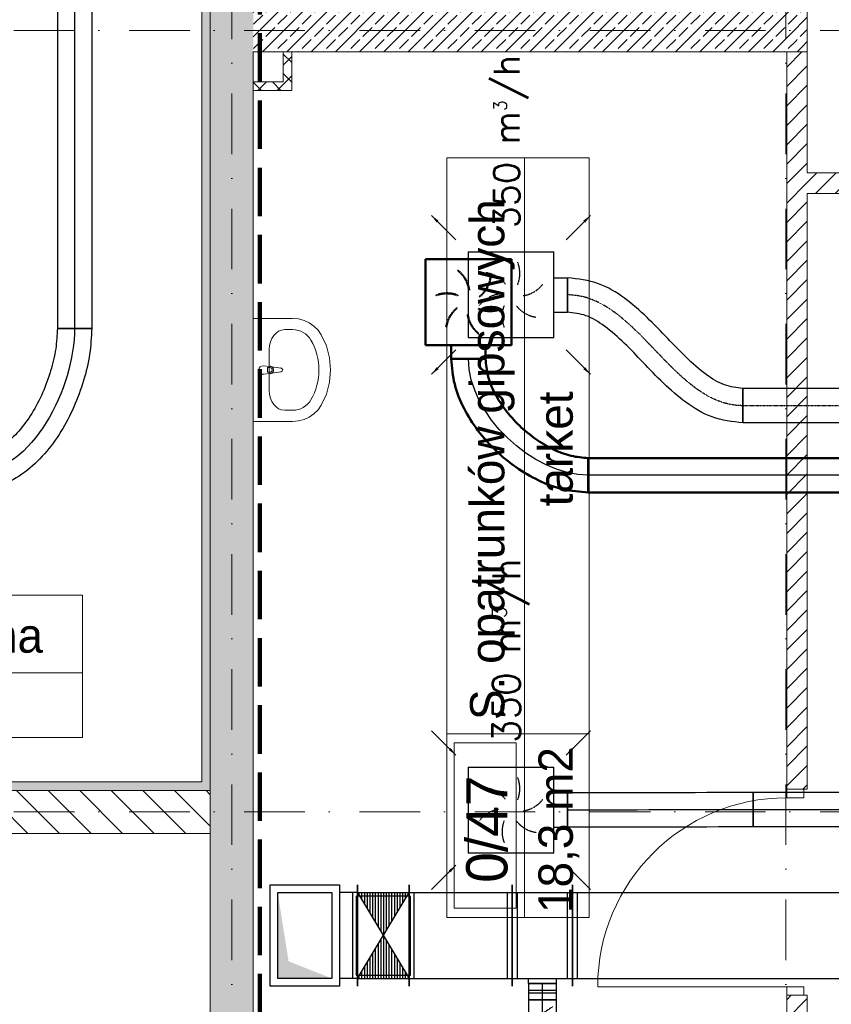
# Model space of a CAD drawing. Header units: millimetres. Extents: x -4612887 to -4536833, y -5457376 to -5415716.
# Tile 126 of 144: x -4576310 to -4571586, y -5438035 to -5432302. Entities that reach past the tile are written whole.
import ezdxf

# ---------------------------------------------------------------- set-up
doc = ezdxf.new("R2010")
doc.units = ezdxf.units.MM
doc.header["$MEASUREMENT"] = 0
for name, pattern in [('DASHDOT', [1, 0.5, -0.25, 0, -0.25]), ('DASHED', [0.75, 0.5, -0.25]), ('Krawędzie ukryte', [391.222223, 282.222223, -109]), ('Kropki i Kreski', [670.277762, 352.777767, -176.388884, 0, -141.111112])]:
    doc.linetypes.add(name, pattern=pattern)
doc.layers.get('0').update_dxf_attribs({"color": 8, "lineweight": 18})
for name, color, linetype, lineweight in [('FLUID-N1', 7, 'Continuous', 30), ('FLUID-N1-150-ARRGR', 7, 'Continuous', 25), ('FLUID-W1', 7, 'Continuous', 30), ('FLUID-W1B', 7, 'Continuous', 30), ('FLUID-W1b-160-ARRGR', 7, 'Continuous', 25), ('FLUID-W3', 7, 'Continuous', 30), ('FLUID-Zmiany', 7, 'Continuous', 50), ('Linia', 8, 'Continuous', 18), ('Osie', 8, 'Continuous', 18), ('Strefy', 8, 'Continuous', 18), ('TECHNOLOGIA', 8, 'Continuous', 18), ('Ścianki systemowe', 8, 'Continuous', 18), ('Ściany obudowa', 8, 'Continuous', 18), ('Ściany wewnętrzne', 7, 'Continuous', 18)]:
    doc.layers.add(name, color=color, linetype=linetype, lineweight=lineweight)
for name, color, linetype in [('FLUID-N1-SYM', 7, 'Continuous'), ('FLUID-w1-SYM', 7, 'Continuous'), ('FLUID-W1B-SYM', 7, 'Continuous'), ('FLUID-W3-SYM', 7, 'Continuous'), ('FLUID-Zmiany-SYM', 7, 'Continuous')]:
    doc.layers.add(name, color=color, linetype=linetype)
doc.styles.add('FDBES', font='simplex.shx')
doc.styles.add('GENERATED_STYLE_3', font='txt')
doc.styles.add('GENERATED_STYLE_4', font='txt')
doc.linetypes.add('ZIGZAG', pattern='A,0.0001,-0.2,[131,ltypeshp.shx,S=0.2,R=0,X=-0.2,Y=0],-0.4,[131,ltypeshp.shx,S=0.2,R=180,X=0.2,Y=0],-0.2', length=0.8001)
doc.dimstyles.new('FDBES', dxfattribs={"dimscale": 50, "dimtxt": 4, "dimasz": 2.5, "dimexe": 0.8, "dimexo": 2, "dimgap": 1, "dimtad": 1, "dimdsep": 46, "dimtxsty": 'FDBES', "dimcen": 2.5, "dimclrd": 4, "dimclre": 5, "dimadec": 0, "dimazin": 0, "dimtfac": 1, "dimtmove": 0, "dimatfit": 3, "dimfxl": 1, "dimarcsym": 0})
pattern_1 = [(45, (-4559356.9, -5416807.61), (-70.71068, 70.71068), []), (45, (-4559392.25, -5416772.26), (-70.71068, 70.71068), [75, -25])]
pattern_2 = [(45, (-4559356.9, -5416807.61), (-56.56854, 56.56854), [])]
pattern_3 = [(45, (-4559356.9, -5416807.61), (-56.56854, 56.56854), []), (135, (-4559356.9, -5416807.61), (56.56854, 56.56854), [])]

# ---------------------------------------------------------------- blocks, each defined once
blk = doc.blocks.new('*U81')
at = {"color": 0, "linetype": 'ByBlock', "lineweight": -2}
for p, q in [((-250, -250), (-250, 250)), ((250, 250), (-250, 250)), ((250, 250), (250, -250)), ((-250, -250), (250, -250)), ((-100, -250), (-100, -330)), ((100, -250), (100, -330))]:
    blk.add_line(p, q, dxfattribs=at)
at = {"color": 10, "linetype": 'Continuous', "lineweight": -2}
blk.add_line((100, -330), (-100, -330), dxfattribs=at)
at = {"color": 7, "linetype": 'DASHED'}
for centre, start, end in [((-170.8, 45.8), 8.19859, 51.80141), ((-45.8, 170.8), 308.19859, 351.80141), ((-125, -125), 68.19859, 111.80141), ((45.8, -170.8), 128.19859, 171.80141), ((125, 125), 248.19859, 291.80141), ((170.8, -45.8), 188.19859, 231.80141)]:
    blk.add_arc(centre, 176.8, start, end, dxfattribs=at)
blk = doc.blocks.new('*U75')
at = {"color": 0, "linetype": 'ByBlock', "lineweight": -2}
for p, q in [((-2400, 100), (2400, 100)), ((-2400, -100), (2400, -100))]:
    blk.add_line(p, q, dxfattribs=at)
at = {"color": 10, "linetype": 'Continuous', "lineweight": -2}
blk.add_line((2400, 100), (2400, -100), dxfattribs=at)
at = {"layer": 'FLUID-Zmiany-SYM', "color": 7, "linetype": 'Continuous'}
blk.add_line((-2400, 0), (2400, 0), dxfattribs=at)
blk = doc.blocks.new('*U80')
at = {"color": 10, "linetype": 'Continuous', "lineweight": -2}
for p, q in [((-100, 0), (100, 0)), ((697.5, -577.5), (697.5, -777.5))]:
    blk.add_line(p, q, dxfattribs=at)
at = {"color": 10, "linetype": 'ZIGZAG', "lineweight": -2, "ltscale": 50}
for points in [[(697.5, -577.5), (598.7, -564.7), (494.6, -526.9), (391.7, -466.7), (296.6, -388.3), (215, -296.6), (152.5, -197.2), (113.3, -96.4), (100, 0)], [(697.5, -777.5), (550.2, -758.7), (408.9, -707.6), (277, -630.5), (157.9, -532.3), (55.4, -417), (-25.7, -288), (-80, -147.9), (-100, 0)]]:
    blk.add_spline(points, degree=3, dxfattribs=at)
at = {"layer": 'FLUID-Zmiany-SYM', "color": 7, "linetype": 'Continuous', "start_tangent": (-1, 0), "end_tangent": (0, 1)}
blk.add_spline([(697.5, -677.5), (0, 0)], degree=3, dxfattribs=at)
blk = doc.blocks.new('*U418')
at = {"color": 0, "linetype": 'ByBlock', "lineweight": -2}
for p, q in [((-250, -250), (-250, 250)), ((250, 250), (-250, 250)), ((250, 250), (250, -250)), ((-250, -250), (250, -250)), ((-100, -250), (-100, -330)), ((100, -250), (100, -330))]:
    blk.add_line(p, q, dxfattribs=at)
at = {"color": 26, "linetype": 'Continuous', "lineweight": -2}
blk.add_line((100, -330), (-100, -330), dxfattribs=at)
at = {"color": 7, "linetype": 'DASHED'}
for centre, start, end in [((-170.8, 45.8), 8.19859, 51.80141), ((-45.8, 170.8), 308.19859, 351.80141), ((-125, -125), 68.19859, 111.80141), ((45.8, -170.8), 128.19859, 171.80141), ((125, 125), 248.19859, 291.80141), ((170.8, -45.8), 188.19859, 231.80141)]:
    blk.add_arc(centre, 176.8, start, end, dxfattribs=at)
blk = doc.blocks.new('*U944')
at = {"color": 0, "linetype": 'ByBlock', "lineweight": -2}
for p, q in [((-250, -250), (-250, 250)), ((250, 250), (-250, 250)), ((250, 250), (250, -250)), ((-250, -250), (250, -250)), ((-100, -250), (-100, -330)), ((100, -250), (100, -330))]:
    blk.add_line(p, q, dxfattribs=at)
at = {"color": 162, "linetype": 'Continuous', "lineweight": -2}
blk.add_line((100, -330), (-100, -330), dxfattribs=at)
at = {"color": 7, "linetype": 'DASHED'}
for centre, start, end in [((-170.8, 45.8), 8.19859, 51.80141), ((-45.8, 170.8), 308.19859, 351.80141), ((-125, -125), 68.19859, 111.80141), ((45.8, -170.8), 128.19859, 171.80141), ((125, 125), 248.19859, 291.80141), ((170.8, -45.8), 188.19859, 231.80141)]:
    blk.add_arc(centre, 176.8, start, end, dxfattribs=at)
blk = doc.blocks.new('*U438')
at = {"color": 26, "linetype": 'Continuous', "lineweight": -2}
for p, q in [((-500, -100), (-500, 100)), ((500, 100), (500, -100))]:
    blk.add_line(p, q, dxfattribs=at)
at = {"color": 0, "linetype": 'ByBlock', "lineweight": -2}
for p, q in [((-500, 100), (500, 100)), ((-500, -100), (500, -100))]:
    blk.add_line(p, q, dxfattribs=at)
at = {"layer": 'FLUID-W1B-SYM', "color": 7, "linetype": 'Continuous'}
blk.add_line((-500, 0), (500, 0), dxfattribs=at)
blk = doc.blocks.new('*U1146')
at = {"color": 22, "linetype": 'Continuous', "lineweight": -2}
for p, q in [((-1450, -100), (-1450, 100)), ((1450, 100), (1450, -100))]:
    blk.add_line(p, q, dxfattribs=at)
at = {"color": 0, "linetype": 'ByBlock', "lineweight": -2}
for p, q in [((-1450, 100), (1450, 100)), ((-1450, -100), (1450, -100))]:
    blk.add_line(p, q, dxfattribs=at)
at = {"layer": 'FLUID-W3-SYM', "color": 7, "linetype": 'Continuous'}
blk.add_line((-1450, 0), (1450, 0), dxfattribs=at)
blk = doc.blocks.new('*U598')
at = {"color": 22, "linetype": 'Continuous', "lineweight": -2}
for p, q in [((485, 840), (685, 840)), ((0, -100), (0, 100))]:
    blk.add_line(p, q, dxfattribs=at)
at = {"color": 22, "linetype": 'ZIGZAG', "lineweight": -2, "ltscale": 50}
for points in [[(685, 840), (672.6, 690.3), (637.4, 536.3), (505.5, 239.4), (410.2, 109.8), (294.6, 2.7), (157.3, -71.9), (0, -100)], [(485, 840), (475.1, 721.6), (445.7, 593.3), (335.4, 344.7), (259.9, 241.8), (176.1, 163.8), (88.9, 116.1), (0, 100)]]:
    blk.add_spline(points, degree=3, dxfattribs=at)
at = {"layer": 'FLUID-W3-SYM', "color": 7, "linetype": 'Continuous', "start_tangent": (0, -1), "end_tangent": (-1, 0)}
blk.add_spline([(585, 840), (0, 0)], degree=3, dxfattribs=at)
blk = doc.blocks.new('*U308')
at = {"color": 7, "linetype": 'Continuous'}
for p, q in [((-295, -202.5), (-295, 202.5)), ((-295, 202.5), (295, 202.5)), ((295, 202.5), (295, -202.5)), ((295, -202.5), (-295, -202.5))]:
    blk.add_line(p, q, dxfattribs=at)
at = {"color": 0, "linetype": 'ByBlock', "lineweight": -2}
for p, q in [((-250, -157.5), (-250, 157.5)), ((-250, 157.5), (250, 157.5)), ((250, 157.5), (250, -157.5)), ((250, -157.5), (-250, -157.5))]:
    blk.add_line(p, q, dxfattribs=at)
at = {"color": 0, "linetype": 'ByBlock'}
blk.add_solid([(-250, 157.5), (250, 157.5), (-250, -157.5), (-150, 94.5)], dxfattribs=at)
blk = doc.blocks.new('*U1045')
at = {"color": 162, "linetype": 'Continuous', "lineweight": -2}
for p, q in [((-1950, -100), (-1950, 100)), ((1950, 100), (1950, -100))]:
    blk.add_line(p, q, dxfattribs=at)
at = {"color": 0, "linetype": 'ByBlock', "lineweight": -2}
for p, q in [((-1950, 100), (1950, 100)), ((-1950, -100), (1950, -100))]:
    blk.add_line(p, q, dxfattribs=at)
at = {"layer": 'FLUID-N1-SYM', "color": 7, "linetype": 'DASHDOT'}
blk.add_line((-1950, 0), (1950, 0), dxfattribs=at)
blk = doc.blocks.new('*U1046')
at = {"color": 162, "linetype": 'Continuous', "lineweight": -2}
for p, q in [((0, -100), (0, 100)), ((1020, -545), (1020, -745))]:
    blk.add_line(p, q, dxfattribs=at)
at = {"color": 162, "linetype": 'ZIGZAG', "lineweight": -2, "ltscale": 50}
for points in [[(1020, -545), (913.5, -524.1), (806.3, -463.4), (582.2, -253.3), (331.4, -19.9), (179.2, 65.4), (0, 100)], [(1020, -745), (840.8, -710.4), (688.6, -625.1), (437.8, -391.7), (213.7, -181.6), (106.5, -120.9), (0, -100)]]:
    blk.add_spline(points, degree=3, dxfattribs=at)
at = {"layer": 'FLUID-N1-SYM', "color": 7, "linetype": 'DASHDOT', "start_tangent": (-1, 0), "end_tangent": (-1, 0)}
blk.add_spline([(1020, -645), (0, 0)], degree=3, dxfattribs=at)
blk = doc.blocks.new('*U337')
at = {"color": 32, "linetype": 'Continuous', "lineweight": -2}
blk.add_line((-242.5, -295), (-242.5, 295), dxfattribs=at)
at = {"color": 7, "linetype": 'Continuous'}
for p, q in [((-137.5, -295), (-137.5, 295)), ((-137.5, 295), (267.5, 295)), ((267.5, 295), (267.5, -295)), ((-212.5, -250), (-212.5, 250)), ((267.5, -295), (-137.5, -295))]:
    blk.add_line(p, q, dxfattribs=at)
at = {"color": 0, "linetype": 'ByBlock', "lineweight": -2}
for p, q in [((-242.5, 250), (-137.5, 250)), ((-92.5, -250), (-92.5, 250)), ((-92.5, 250), (222.5, 250)), ((222.5, 250), (222.5, -250)), ((-242.5, -250), (-137.5, -250)), ((222.5, -250), (-92.5, -250))]:
    blk.add_line(p, q, dxfattribs=at)
blk = doc.blocks.new('*U338')
at = {"linetype": 'Continuous'}
h = blk.add_hatch(dxfattribs=at)
h.set_pattern_fill('LINE', scale=127, angle=90, style=0)
h.paths.add_polyline_path([(-150, 250), (150, 250), (-150, -250), (150, -250)])
at = {"color": 32, "linetype": 'Continuous', "lineweight": -2}
for p, q in [((-150, -295), (-150, 295)), ((150, 295), (150, -295))]:
    blk.add_line(p, q, dxfattribs=at)
at = {"color": 7, "linetype": 'DASHED'}
for p, q in [((-157.5, 230), (-157.5, -230)), ((157.5, 230), (-157.5, 230)), ((157.5, -230), (157.5, 230)), ((-157.5, -230), (157.5, -230))]:
    blk.add_line(p, q, dxfattribs=at)
at = {"color": 0, "linetype": 'ByBlock', "lineweight": -2}
for p, q in [((-150, 250), (150, 250)), ((-150, -250), (150, -250))]:
    blk.add_line(p, q, dxfattribs=at)
at = {"color": 7, "linetype": 'Continuous'}
for p, q in [((-150, 250), (150, -250)), ((-150, -250), (150, 250))]:
    blk.add_line(p, q, dxfattribs=at)
blk = doc.blocks.new('*U340')
at = {"color": 32, "linetype": 'Continuous', "lineweight": -2}
for p, q in [((-300, -295), (-300, 295)), ((300, 295), (300, -295))]:
    blk.add_line(p, q, dxfattribs=at)
at = {"color": 0, "linetype": 'ByBlock', "lineweight": -2}
for p, q in [((-300, 250), (300, 250)), ((-300, -250), (300, -250))]:
    blk.add_line(p, q, dxfattribs=at)
at = {"color": 7, "linetype": 'Continuous'}
for p, q in [((-270, -250), (-270, 250)), ((270, 250), (270, -250))]:
    blk.add_line(p, q, dxfattribs=at)
blk = doc.blocks.new('*U396')
at = {"color": 32, "linetype": 'Continuous', "lineweight": -2}
for p, q in [((-175, -295), (-175, 295)), ((175, 295), (175, -295)), ((80, -280), (-80, -280))]:
    blk.add_line(p, q, dxfattribs=at)
at = {"color": 0, "linetype": 'ByBlock', "lineweight": -2}
for p, q in [((-175, 250), (175, 250)), ((-175, -250), (175, -250)), ((-80, -280), (-80, -250)), ((80, -250), (80, -280))]:
    blk.add_line(p, q, dxfattribs=at)
at = {"color": 7, "linetype": 'Continuous'}
for p, q in [((-145, -250), (-145, 250)), ((145, 250), (145, -250))]:
    blk.add_line(p, q, dxfattribs=at)
blk = doc.blocks.new('*U397')
at = {"color": 32, "linetype": 'Continuous', "lineweight": -2}
for p, q in [((-825, -295), (-825, 295)), ((825, 295), (825, -295))]:
    blk.add_line(p, q, dxfattribs=at)
at = {"color": 0, "linetype": 'ByBlock', "lineweight": -2}
for p, q in [((-825, 250), (825, 250)), ((-825, -250), (825, -250))]:
    blk.add_line(p, q, dxfattribs=at)
at = {"color": 7, "linetype": 'Continuous'}
for p, q in [((-795, -250), (-795, 250)), ((795, 250), (795, -250))]:
    blk.add_line(p, q, dxfattribs=at)
blk = doc.blocks.new('*U398')
at = {"color": 32, "linetype": 'Continuous', "lineweight": -2}
for p, q in [((-80, -80), (-80, 80)), ((80, 80), (80, -80))]:
    blk.add_line(p, q, dxfattribs=at)
at = {"color": 0, "linetype": 'ByBlock', "lineweight": -2}
for p, q in [((-80, 80), (80, 80)), ((-80, -80), (80, -80))]:
    blk.add_line(p, q, dxfattribs=at)
at = {"color": 7, "linetype": 'DASHED'}
blk.add_line((-40, 60), (40, -60), dxfattribs=at)
at = {"color": 7, "linetype": 'Continuous'}
blk.add_lwpolyline([(-4, 0, 8, 8, 1), (4, 0, 8, 8, 1)], format="xyseb", close=True, dxfattribs=at)
at = {"layer": 'FLUID-w1-SYM', "color": 7, "linetype": 'Continuous'}
blk.add_line((-80, 0), (80, 0), dxfattribs=at)
blk = doc.blocks.new('*U399')
at = {"color": 32, "linetype": 'Continuous', "lineweight": -2}
for p, q in [((-47.5, -80), (-47.5, 80)), ((47.5, 80), (47.5, -80))]:
    blk.add_line(p, q, dxfattribs=at)
at = {"color": 0, "linetype": 'ByBlock', "lineweight": -2}
for p, q in [((-47.5, 80), (47.5, 80)), ((-47.5, -80), (47.5, -80))]:
    blk.add_line(p, q, dxfattribs=at)
at = {"color": 7, "linetype": 'Continuous'}
for p, q in [((-7.5, 80), (-7.5, -80)), ((7.5, 80), (7.5, -80))]:
    blk.add_line(p, q, dxfattribs=at)
at = {"layer": 'FLUID-w1-SYM', "color": 7, "linetype": 'Continuous'}
blk.add_line((-47.5, 0), (47.5, 0), dxfattribs=at)
blk = doc.blocks.new('*U460')
at = {"color": 26, "linetype": 'Continuous', "lineweight": -2}
for p, q in [((0, -100), (0, 100)), ((1080, 102.5), (1080, -97.5))]:
    blk.add_line(p, q, dxfattribs=at)
at = {"color": 26, "linetype": 'ZIGZAG', "lineweight": -2, "ltscale": 50}
for points in [[(1080, 102.5), (0, 100)], [(1080, -97.5), (0, -100)]]:
    blk.add_spline(points, degree=3, dxfattribs=at)
at = {"layer": 'FLUID-W1B-SYM', "color": 7, "linetype": 'Continuous', "start_tangent": (-1, 0), "end_tangent": (-1, 0)}
blk.add_spline([(1080, 2.5), (0, 0)], degree=3, dxfattribs=at)

msp = doc.modelspace()

# ---------------------------------------------------------------- hatches: boundary and pattern name
at = {"layer": 'Ścianki systemowe', "linetype": 'Continuous'}
for points in [[(-4575200.7, -5436789.1), (-4575200.7, -5428884.6), (-4575250.7, -5428884.6), (-4575250.7, -5436739.1)], [(-4575200.7, -5436789.1), (-4575250.7, -5436739.1), (-4580875.7, -5436739.1), (-4580875.7, -5436789.1)]]:
    msp.add_hatch(color=8, dxfattribs=at).paths.add_polyline_path(points)
at = {"layer": 'Ściany obudowa', "linetype": 'Continuous'}
h = msp.add_hatch(dxfattribs=at)
h.set_pattern_fill('BLOCZKI_BETONOWE', color=8, style=0, pattern_type=2)
h.set_pattern_definition(pattern_3)
h.paths.add_polyline_path([(-4574725.7, -5432714.1), (-4574725.7, -5432489.1), (-4574775.7, -5432489.1), (-4574775.7, -5432664.1)])
h = msp.add_hatch(dxfattribs=at)
h.set_pattern_fill('BLOCZKI_BETONOWE', color=8, style=0, pattern_type=2)
h.set_pattern_definition(pattern_3)
h.paths.add_polyline_path([(-4574950.7, -5432714.1), (-4574725.7, -5432714.1), (-4574775.7, -5432664.1), (-4574950.7, -5432664.1)])
at = {"layer": 'Ściany wewnętrzne', "linetype": 'Continuous'}
h = msp.add_hatch(dxfattribs=at)
h.set_pattern_fill('BETON_ZBROJONY', color=8, style=0, pattern_type=2)
h.set_pattern_definition(pattern_1)
h.paths.add_polyline_path([(-4574950.7, -5441789.1), (-4574950.7, -5430039.1), (-4575200.7, -5430039.1), (-4575200.7, -5441789.1)])
h = msp.add_hatch(dxfattribs=at)
h.set_pattern_fill('BETON_ZBROJONY', color=8, style=0, pattern_type=2)
h.set_pattern_definition(pattern_1)
h.paths.add_polyline_path([(-4571975.7, -5432239.1), (-4571725.7, -5432489.1), (-4571725.7, -5431810.1), (-4571975.7, -5431810.1)])
h = msp.add_hatch(dxfattribs=at)
h.set_pattern_fill('BETON_ZBROJONY', color=8, style=0, pattern_type=2)
h.set_pattern_definition(pattern_1)
h.paths.add_polyline_path([(-4571975.7, -5432239.1), (-4574950.7, -5432239.1), (-4574950.7, -5432489.1), (-4571725.7, -5432489.1)])
h = msp.add_hatch(dxfattribs=at)
h.set_pattern_fill('BLOCZKI_CERAMICZNE', color=8, style=0, pattern_type=2)
h.set_pattern_definition(pattern_2)
h.paths.add_polyline_path([(-4571725.7, -5432489.1), (-4571845.7, -5432489.1), (-4571845.7, -5436782.1), (-4571745.7, -5436782.1), (-4571725.7, -5436782.1)])
h = msp.add_hatch(dxfattribs=at)
h.set_pattern_fill('BLOCZKI_CERAMICZNE', color=8, style=0, pattern_type=2)
h.set_pattern_definition(pattern_2)
h.paths.add_polyline_path([(-4571725.7, -5433194.1), (-4571725.7, -5433314.1), (-4571375.7, -5433314.1), (-4571375.7, -5433294.1), (-4571375.7, -5433194.1)])
h = msp.add_hatch(dxfattribs=at)
h.set_pattern_fill('CEGŁA_ZWYKŁA__2_', color=8, style=0, pattern_type=2)
h.set_pattern_definition([(315, (-4559356.9, -5416807.61), (91.9239, 91.9239), [])])
h.paths.add_polyline_path([(-4575200.7, -5437039.1), (-4575200.7, -5436789.1), (-4580875.7, -5436789.1), (-4580875.7, -5437039.1)])
h = msp.add_hatch(dxfattribs=at)
h.set_pattern_fill('BLOCZKI_CERAMICZNE', color=8, style=0, pattern_type=2)
h.set_pattern_definition(pattern_2)
h.paths.add_polyline_path([(-4571845.7, -5438812.7), (-4571745.7, -5438812.7), (-4571725.7, -5438812.7), (-4571725.7, -5437982.1), (-4571745.7, -5437982.1), (-4571845.7, -5437982.1)])

# ---------------------------------------------------------------- linework, layer by layer
at = {"layer": 'Linia', "color": 8, "linetype": 'Krawędzie ukryte', "lineweight": 100}
msp.add_line((-4574912, -5453789.1), (-4574912, -5430105.7), dxfattribs=at)
at = {"layer": 'Osie', "color": 8, "linetype": 'Kropki i Kreski'}
for p, q in [((-4571850.7, -5455207), (-4571850.7, -5416506)), ((-4575075.7, -5455207), (-4575075.7, -5416605.5)), ((-4551857, -5432364.1), (-4607179.5, -5432364.1)), ((-4551857, -5436914.1), (-4607179.5, -5436914.1))]:
    msp.add_line(p, q, dxfattribs=at)
at = {"layer": 'Strefy', "color": 8, "linetype": 'Continuous'}
for p, q in [((-4573823.3, -5437528.6), (-4573823.3, -5433105.2)), ((-4573823.3, -5433105.2), (-4572995.1, -5433105.2)), ((-4573371.5, -5437528.6), (-4573371.5, -5433105.2)), ((-4572995.1, -5433105.2), (-4572995.1, -5437528.6)), ((-4580234.2, -5435652.9), (-4575945.2, -5435652.9)), ((-4575945.2, -5435652.9), (-4575945.2, -5436481.2)), ((-4580234.2, -5436104.7), (-4575945.2, -5436104.7)), ((-4575945.2, -5436481.2), (-4580234.2, -5436481.2)), ((-4573823.3, -5436459.3), (-4572995.1, -5436459.3)), ((-4573781.9, -5437475.1), (-4573781.9, -5436512.8)), ((-4573781.9, -5436512.8), (-4573420.5, -5436512.8)), ((-4573420.5, -5436512.8), (-4573420.5, -5437475.1)), ((-4573420.5, -5437475.1), (-4573781.9, -5437475.1)), ((-4572995.1, -5437528.6), (-4573823.3, -5437528.6))]:
    msp.add_line(p, q, dxfattribs=at)
at = {"layer": 'TECHNOLOGIA', "color": 8, "linetype": 'Continuous'}
for p, q in [((-4574721.6, -5434041.1), (-4574950.7, -5434041.1)), ((-4574950.7, -5434041.1), (-4574950.7, -5434641.1)), ((-4574687.9, -5434044), (-4574721.6, -5434041.1)), ((-4574655.2, -5434052.6), (-4574687.9, -5434044)), ((-4574624.7, -5434066.6), (-4574655.2, -5434052.6)), ((-4574597.3, -5434085.6), (-4574624.7, -5434066.6)), ((-4574767.4, -5434106.3), (-4574721.6, -5434106.3)), ((-4574573.8, -5434108.9), (-4574597.3, -5434085.6)), ((-4574555.1, -5434135.9), (-4574573.8, -5434108.9)), ((-4574525.2, -5434201.1), (-4574555.1, -5434135.9)), ((-4574858.4, -5434222.3), (-4574858.4, -5434459.9)), ((-4574506.9, -5434270.1), (-4574525.2, -5434201.1)), ((-4574500.7, -5434341.1), (-4574506.9, -5434270.1)), ((-4574851.4, -5434320.1), (-4574893.4, -5434316.1)), ((-4574893.4, -5434366.1), (-4574851.4, -5434362.1)), ((-4574868.5, -5434327.5), (-4574853.6, -5434327.5)), ((-4574868.5, -5434354.7), (-4574868.5, -5434327.5)), ((-4574853.6, -5434354.7), (-4574868.5, -5434354.7)), ((-4574789, -5434330), (-4574841.9, -5434323.4)), ((-4574841.9, -5434358.8), (-4574789, -5434352.2)), ((-4574506.9, -5434412.1), (-4574500.7, -5434341.1)), ((-4574525.2, -5434481.1), (-4574506.9, -5434412.1)), ((-4574555.1, -5434546.3), (-4574525.2, -5434481.1)), ((-4574767.4, -5434575.9), (-4574721.6, -5434575.9)), ((-4574624.7, -5434615.6), (-4574597.3, -5434596.6)), ((-4574597.3, -5434596.6), (-4574573.8, -5434573.3)), ((-4574573.8, -5434573.3), (-4574555.1, -5434546.3)), ((-4574950.7, -5434641.1), (-4574721.6, -5434641.1)), ((-4574721.6, -5434641.1), (-4574687.9, -5434638.2)), ((-4574687.9, -5434638.2), (-4574655.2, -5434629.6)), ((-4574655.2, -5434629.6), (-4574624.7, -5434615.6))]:
    msp.add_line(p, q, dxfattribs=at)
for centre, radius, start, end in [((-4574893.4, -5434341.1), 25, 90, 270), ((-4574853.6, -5434341.1), 13.6, 270, 90), ((-4574853.3, -5434341.1), 21.1, 57.22897, 84.83039), ((-4574853.3, -5434341.1), 21.1, 275.16961, 302.77103), ((-4574853.3, -5434341.1), 21.1, 302.77103, 57.22897), ((-4574790.4, -5434341.1), 11.2, 277.13892, 82.86108)]:
    msp.add_arc(centre, radius, start, end, dxfattribs=at)
for centre, major_axis, ratio, start_param, end_param in [((-4574767.4, -5434222.4), (0, -116.1), 0.783646, 3.141593, 4.712389), ((-4574721.6, -5434222.2), (121.2, 0), 0.956522, 0.496975, 1.570796), ((-4574950.7, -5434341.1), (381.8, 0), 0.956522, 5.78621, 6.78016), ((-4574767.4, -5434459.8), (0, -116.1), 0.783646, 4.712389, 6.283185), ((-4574721.6, -5434460), (121.2, 0), 0.956522, 4.712389, 5.78621)]:
    msp.add_ellipse(centre, major_axis=major_axis, ratio=ratio, start_param=start_param, end_param=end_param, dxfattribs=at)
for p in [(-4574893.4, -5434366.1), (-4574851.4, -5434320.1), (-4574841.9, -5434358.8), (-4574789, -5434330)]:
    msp.add_point(p, dxfattribs=at)
at = {"layer": 'Ścianki systemowe', "color": 8, "linetype": 'Continuous', "flags": 128}
for points in [[(-4575250.7, -5428884.6), (-4575250.7, -5436739.1)], [(-4575200.7, -5436789.1), (-4575200.7, -5428884.6)], [(-4575250.7, -5436739.1), (-4580875.7, -5436739.1)], [(-4580875.7, -5436789.1), (-4575200.7, -5436789.1)]]:
    msp.add_lwpolyline(points, dxfattribs=at)
at = {"layer": 'Ściany obudowa', "color": 8, "linetype": 'Continuous', "flags": 128}
for points in [[(-4574725.7, -5432489.1), (-4574775.7, -5432489.1)], [(-4574775.7, -5432489.1), (-4574775.7, -5432664.1)], [(-4574725.7, -5432714.1), (-4574725.7, -5432489.1)], [(-4574775.7, -5432664.1), (-4574950.7, -5432664.1)], [(-4574950.7, -5432664.1), (-4574950.7, -5432714.1)], [(-4574950.7, -5432714.1), (-4574725.7, -5432714.1)]]:
    msp.add_lwpolyline(points, dxfattribs=at)
at = {"layer": 'Ściany wewnętrzne', "color": 8, "linetype": 'Continuous'}
for p, q in [((-4571845.7, -5436782.1), (-4571745.7, -5436782.1)), ((-4571845.7, -5436832.1), (-4571845.7, -5436782.1)), ((-4571845.7, -5436782.1), (-4571745.7, -5436782.1)), ((-4571845.7, -5436782.1), (-4571745.7, -5436782.1)), ((-4571745.7, -5436832.1), (-4571845.7, -5436832.1)), ((-4571745.7, -5436782.1), (-4571725.7, -5436782.1)), ((-4571745.7, -5436782.1), (-4571745.7, -5436832.1)), ((-4571845.7, -5437932.1), (-4572945.7, -5437932.1)), ((-4571845.7, -5437982.1), (-4571845.7, -5437932.1)), ((-4571845.7, -5437932.1), (-4571745.7, -5437932.1)), ((-4571745.7, -5437932.1), (-4571745.7, -5437982.1)), ((-4571845.7, -5437982.1), (-4571745.7, -5437982.1)), ((-4571745.7, -5437982.1), (-4571845.7, -5437982.1)), ((-4571845.7, -5437982.1), (-4571745.7, -5437982.1)), ((-4571745.7, -5437982.1), (-4571725.7, -5437982.1))]:
    msp.add_line(p, q, dxfattribs=at)
at = {"layer": 'Ściany wewnętrzne', "color": 8, "linetype": 'Continuous', "flags": 128}
for points in [[(-4575200.7, -5430039.1), (-4575200.7, -5441789.1)], [(-4571725.7, -5432489.1), (-4571725.7, -5431810.1)], [(-4574950.7, -5432489.1), (-4571725.7, -5432489.1)], [(-4574950.7, -5441789.1), (-4574950.7, -5432489.1)], [(-4571725.7, -5432489.1), (-4571845.7, -5432489.1)], [(-4571845.7, -5432489.1), (-4571845.7, -5436782.1)], [(-4571725.7, -5433194.1), (-4571725.7, -5432489.1)], [(-4571375.7, -5433194.1), (-4571725.7, -5433194.1)], [(-4571725.7, -5433314.1), (-4571375.7, -5433314.1)], [(-4571725.7, -5436782.1), (-4571725.7, -5433314.1)], [(-4575200.7, -5436789.1), (-4580875.7, -5436789.1)], [(-4575200.7, -5437039.1), (-4575200.7, -5436789.1)], [(-4580875.7, -5437039.1), (-4575200.7, -5437039.1)], [(-4571845.7, -5437982.1), (-4571845.7, -5438404.1)], [(-4571725.7, -5438812.7), (-4571725.7, -5437982.1)]]:
    msp.add_lwpolyline(points, dxfattribs=at)
at = {"layer": 'Ściany wewnętrzne', "color": 8, "linetype": 'Continuous'}
msp.add_arc((-4571845.7, -5437932.1), 1100, 90, 180, dxfattribs=at)

# ---------------------------------------------------------------- block references
at = {"layer": 'FLUID-N1', "color": 162, "linetype": 'Continuous'}
for name, p, rotation in [('*U944', (-4573450.7, -5433904.1), 90), ('*U1045', (-4570150.7, -5434549.1), 180)]:
    msp.add_blockref(name, p, dxfattribs=dict(at, rotation=rotation))
msp.add_blockref('*U1046', (-4573120.7, -5433904.1), dxfattribs=at)
at = {"layer": 'FLUID-W1', "color": 32, "linetype": 'Continuous'}
for name, p, rotation in [('*U308', (-4574650.7, -5437634.1), 90), ('*U337', (-4574585.7, -5437634.1), 180), ('*U399', (-4573268.2, -5437961.6), 270), ('*U398', (-4573268.2, -5438089.1), 270)]:
    msp.add_blockref(name, p, dxfattribs=dict(at, rotation=rotation))
for name, p in [('*U338', (-4574193.2, -5437634.1, 0)), ('*U340', (-4573743.2, -5437634.1)), ('*U396', (-4573268.2, -5437634.1)), ('*U397', (-4572268.2, -5437634.1))]:
    msp.add_blockref(name, p, dxfattribs=at)
at = {"layer": 'FLUID-W1B', "color": 26, "linetype": 'Continuous'}
for name, p, rotation in [('*U418', (-4573450.7, -5436904.1), 90), ('*U438', (-4571540.7, -5436901.6), 180)]:
    msp.add_blockref(name, p, dxfattribs=dict(at, rotation=rotation))
msp.add_blockref('*U460', (-4573120.7, -5436904.1), dxfattribs=at)
at = {"layer": 'FLUID-W3', "color": 22, "linetype": 'Continuous', "rotation": 270}
msp.add_blockref('*U1146', (-4575990.7, -5432649.1), dxfattribs=at)
at = {"layer": 'FLUID-W3', "color": 22, "linetype": 'Continuous'}
msp.add_blockref('*U598', (-4576575.7, -5434939.1), dxfattribs=at)
at = {"layer": 'FLUID-Zmiany', "color": 10, "linetype": 'Continuous'}
for name, p in [('*U81', (-4573698.2, -5433946.6)), ('*U80', (-4573698.2, -5434276.6))]:
    msp.add_blockref(name, p, dxfattribs=at)
at = {"layer": 'FLUID-Zmiany', "color": 10, "linetype": 'Continuous', "rotation": 180}
msp.add_blockref('*U75', (-4570600.7, -5434954.1), dxfattribs=at)

# ---------------------------------------------------------------- texts
at = {"layer": 'FLUID-N1-150-ARRGR', "color": 60, "insert": (-4573450.7, -5433011.2), "char_height": 150, "attachment_point": 5, "rotation": 90, "style": 'FDBES'}
msp.add_mtext('350 m{\\A2;\\H0.5x;3}/h\\P', dxfattribs=at)
at = {"layer": 'FLUID-W1b-160-ARRGR', "color": 60, "insert": (-4573450.7, -5435975.1), "char_height": 160, "attachment_point": 5, "rotation": 90, "style": 'FDBES'}
msp.add_mtext('350 m{\\A2;\\H0.5x;3}/h\\P', dxfattribs=at)
at = {"layer": 'Strefy', "color": 8, "linetype": 'Continuous', "attachment_point": 4, "rotation": 90}
for s, insert, char_height, style in [('{S. opatrunków gipsowych}', (-4573558.8, -5436379.5), 200, 'GENERATED_STYLE_3'), ('{tarket}', (-4573189.7, -5435135.2), 200, 'GENERATED_STYLE_3'), ('{18,3 m2}', (-4573172, -5437503.1), 200, 'GENERATED_STYLE_3'), ('{0/47}', (-4573589.6, -5437327.1), 240, 'GENERATED_STYLE_4')]:
    msp.add_mtext(s, dxfattribs=dict(at, insert=insert, char_height=char_height, style=style))
at = {"layer": 'Strefy', "color": 8, "linetype": 'Continuous', "insert": (-4579088.2, -5435917.4), "char_height": 200, "attachment_point": 4, "style": 'GENERATED_STYLE_3'}
msp.add_mtext('{S zabiegowo operacyjna}', dxfattribs=at)

# ---------------------------------------------------------------- leaders
at = {"layer": 'FLUID-N1-150-ARRGR'}
for points in [[(-4573912.8, -5433442), (-4573771.4, -5433583.4)], [(-4572988.6, -5433442), (-4573130, -5433583.4)], [(-4573912.8, -5434366.2), (-4573771.4, -5434224.8)], [(-4572988.6, -5434366.2), (-4573130, -5434224.8)]]:
    msp.add_leader(points, dimstyle='FDBES', override={"dimscale": 20, "dimclrd": 7}, dxfattribs=at)
at = {"layer": 'FLUID-W1b-160-ARRGR'}
for points in [[(-4573771.4, -5436583.4), (-4573912.8, -5436442)], [(-4573130, -5436583.4), (-4572988.6, -5436442)], [(-4573771.4, -5437224.8), (-4573912.8, -5437366.2)], [(-4573130, -5437224.8), (-4572988.6, -5437366.2)]]:
    msp.add_leader(points, dimstyle='FDBES', override={"dimscale": 20, "dimclrd": 7}, dxfattribs=at)

doc.saveas('drawing.dxf')
